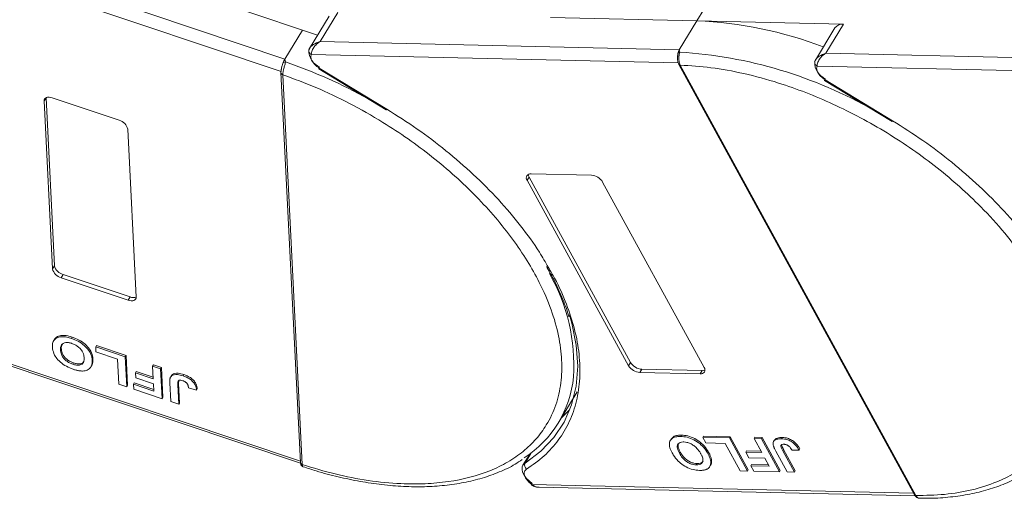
# Model space of a CAD drawing. Header units: millimetres. Extents: x -956 to 636, y -192 to 923.
# Tile 45 of 75: x 163 to 238, y 692 to 728. Entities that reach past the tile are written whole.
import ezdxf

# ---------------------------------------------------------------- set-up
doc = ezdxf.new("R2010")
doc.units = ezdxf.units.MM

msp = doc.modelspace()

# ---------------------------------------------------------------- linework, layer by layer
at = {"color": 7, "linetype": 'Continuous', "lineweight": 15}
for p, q in [((182.806, 725.124), (152.49, 735.307)), ((151.502, 734.598), (182.509, 724.183)), ((171.784, 731.487), (184.151, 727.334)), ((214.172, 728.04), (215.666, 730.495)), ((185.481, 726.458), (186.825, 728.668)), ((186.174, 728.391), (184.68, 725.935)), ((203.017, 728.296), (214.172, 728.04)), ((214.172, 728.04), (212.827, 725.83)), ((225.327, 727.784), (214.172, 728.04)), ((223.982, 725.575), (225.327, 727.784)), ((184.151, 727.334), (182.806, 725.124)), ((184.151, 727.334), (185.286, 726.931)), ((224.676, 727.507), (223.181, 725.051)), ((212.827, 725.83), (185.481, 726.458)), ((184.695, 725.959), (184.625, 725.785)), ((184.815, 725.477), (212.74, 724.837)), ((212.827, 725.83), (212.857, 725.655)), ((251.329, 724.947), (223.982, 725.575)), ((182.806, 725.124), (182.85, 724.902)), ((223.197, 725.076), (223.126, 724.902)), ((182.507, 724.104), (182.507, 724.09)), ((182.507, 724.088), (183.987, 694.395)), ((185.383, 724.382), (190.524, 721.254)), ((185.417, 724.437), (190.558, 721.31)), ((212.79, 724.711), (230.723, 691.933)), ((212.901, 724.659), (212.901, 724.658)), ((212.901, 724.658), (230.834, 691.88)), ((223.317, 724.594), (251.241, 723.953)), ((182.648, 723.93), (182.648, 723.929)), ((182.648, 723.929), (184.128, 694.235)), ((223.885, 723.499), (229.026, 720.371)), ((223.918, 723.554), (229.059, 720.426)), ((164.477, 721.93), (164.626, 722.175)), ((165.114, 709.138), (164.477, 721.93)), ((164.626, 722.175), (165.264, 709.384)), ((165.091, 722.173), (170.188, 720.461)), ((170.847, 719.79), (171.485, 706.998)), ((201.244, 715.888), (201.393, 716.133)), ((208.969, 701.767), (201.244, 715.888)), ((201.393, 716.133), (209.119, 702.013)), ((201.543, 716.379), (206.14, 716.274)), ((206.99, 715.756), (214.716, 701.635)), ((165.264, 709.384), (165.114, 709.138)), ((165.924, 708.713), (165.774, 708.467)), ((170.871, 706.756), (165.774, 708.467)), ((165.924, 708.713), (171.02, 707.001)), ((171.02, 707.001), (170.871, 706.756)), ((183.982, 694.49), (151.718, 705.328)), ((152.036, 705.07), (183.997, 694.334)), ((165.264, 703.759), (165.218, 703.683)), ((166.562, 703.846), (166.622, 703.944)), ((165.216, 703.68), (165.204, 703.661)), ((165.727, 702.967), (165.787, 703.065)), ((168.405, 703.198), (168.465, 703.296)), ((168.405, 703.198), (170.651, 702.443)), ((168.424, 702.817), (168.405, 703.198)), ((168.465, 703.296), (170.711, 702.542)), ((168.195, 702.277), (168.135, 702.179)), ((170.058, 702.269), (168.424, 702.817)), ((170.153, 700.365), (170.058, 702.269)), ((170.711, 702.542), (170.651, 702.443)), ((170.651, 702.443), (170.765, 700.159)), ((170.711, 702.542), (170.825, 700.257)), ((166.661, 701.883), (166.721, 701.982)), ((168.049, 701.691), (168.109, 701.789)), ((172.734, 701.744), (172.794, 701.842)), ((172.734, 701.744), (173.347, 701.538)), ((172.782, 700.778), (172.734, 701.744)), ((172.794, 701.842), (173.406, 701.636)), ((173.406, 701.636), (173.347, 701.538)), ((173.347, 701.538), (173.46, 699.254)), ((173.406, 701.636), (173.52, 699.352)), ((209.119, 702.013), (208.969, 701.767)), ((209.969, 701.495), (209.82, 701.25)), ((209.969, 701.495), (214.566, 701.39)), ((171.494, 701.328), (171.435, 701.23)), ((171.454, 700.849), (171.435, 701.23)), ((171.435, 701.23), (172.782, 700.778)), ((172.801, 700.397), (171.454, 700.849)), ((171.494, 701.328), (172.776, 700.898)), ((174.173, 701.024), (174.114, 700.926)), ((175.116, 701.091), (175.056, 700.993)), ((214.417, 701.144), (209.82, 701.25)), ((214.566, 701.39), (214.417, 701.144)), ((170.765, 700.159), (170.153, 700.365)), ((170.825, 700.257), (170.765, 700.159)), ((171.337, 700.46), (171.277, 700.362)), ((171.296, 699.981), (171.277, 700.362)), ((171.277, 700.362), (172.829, 699.84)), ((171.337, 700.46), (172.823, 699.961)), ((172.829, 699.84), (172.801, 700.397)), ((174.114, 699.034), (174.042, 700.474)), ((174.653, 700.307), (174.712, 700.405)), ((174.653, 700.307), (174.726, 698.829)), ((174.732, 700.623), (174.712, 700.405)), ((174.712, 700.405), (174.786, 698.927)), ((175.467, 700.077), (176.078, 699.901)), ((176.138, 699.999), (176.078, 699.901)), ((173.46, 699.254), (171.296, 699.981)), ((173.52, 699.352), (173.46, 699.254)), ((203.611, 697.389), (205.061, 699.77)), ((174.726, 698.829), (174.114, 699.034)), ((174.786, 698.927), (174.726, 698.829)), ((212.934, 696.38), (212.994, 696.478)), ((214.613, 696.31), (214.673, 696.408)), ((214.613, 696.31), (216.639, 696.263)), ((214.843, 695.889), (214.613, 696.31)), ((214.673, 696.408), (216.699, 696.361)), ((216.699, 696.361), (216.639, 696.263)), ((216.639, 696.263), (218.019, 693.741)), ((216.699, 696.361), (218.079, 693.84)), ((218.518, 696.22), (218.578, 696.318)), ((218.578, 696.318), (219.13, 696.305)), ((219.13, 696.305), (219.07, 696.207)), ((219.13, 696.305), (220.51, 693.784)), ((220.656, 696.302), (220.596, 696.204)), ((212.203, 696.178), (212.143, 696.08)), ((216.317, 695.855), (214.843, 695.889)), ((217.466, 693.754), (216.317, 695.855)), ((218.518, 696.22), (219.07, 696.207)), ((219.102, 695.153), (218.518, 696.22)), ((219.07, 696.207), (220.45, 693.686)), ((220.069, 696.094), (220.009, 695.996)), ((201.438, 695.038), (200.923, 694.191)), ((201.086, 694.354), (201.556, 695.126)), ((201.345, 694.97), (201.396, 694.969)), ((212.84, 695.097), (212.899, 695.195)), ((215.06, 695.169), (215, 695.071)), ((217.946, 695.279), (217.886, 695.181)), ((218.116, 694.761), (217.886, 695.181)), ((217.886, 695.181), (219.102, 695.153)), ((217.946, 695.279), (219.046, 695.254)), ((219.332, 694.733), (218.116, 694.761)), ((221.039, 693.672), (220.17, 695.262)), ((220.699, 695.292), (220.759, 695.39)), ((220.699, 695.292), (221.592, 693.659)), ((220.759, 695.39), (221.652, 693.758)), ((221.409, 695.324), (221.944, 695.343)), ((222.004, 695.441), (221.944, 695.343)), ((184.128, 694.235), (184.128, 694.234)), ((214.12, 694.214), (214.18, 694.312)), ((215.145, 694.09), (215.205, 694.188)), ((215.282, 694.531), (215.222, 694.433)), ((218.328, 694.249), (218.268, 694.151)), ((218.498, 693.73), (218.268, 694.151)), ((218.268, 694.151), (219.668, 694.119)), ((218.328, 694.249), (219.612, 694.219)), ((219.668, 694.119), (219.332, 694.733)), ((218.019, 693.741), (217.466, 693.754)), ((218.079, 693.84), (218.019, 693.741)), ((220.45, 693.686), (218.498, 693.73)), ((220.51, 693.784), (220.45, 693.686)), ((221.592, 693.659), (221.039, 693.672)), ((221.652, 693.758), (221.592, 693.659)), ((230.655, 692.057), (201.609, 692.724)), ((202.165, 692.505), (230.783, 691.848)), ((230.834, 691.88), (230.835, 691.878))]:
    msp.add_line(p, q, dxfattribs=at)
at = {"color": 7, "linetype": 'Continuous', "lineweight": 15, "flags": 128}
for points in [[(185.417, 724.437), (185.399, 724.408), (185.388, 724.39), (185.383, 724.382), (185.383, 724.382)], [(223.918, 723.554), (223.901, 723.525), (223.889, 723.506), (223.885, 723.499), (223.885, 723.499)], [(164.477, 721.93), (164.485, 722.015), (164.517, 722.089), (164.572, 722.148), (164.647, 722.19), (164.741, 722.215), (164.849, 722.22), (164.967, 722.206), (165.091, 722.173)], [(190.558, 721.31), (190.54, 721.28), (190.529, 721.262), (190.524, 721.255), (190.524, 721.254)], [(229.059, 720.426), (229.041, 720.397), (229.03, 720.378), (229.026, 720.371), (229.026, 720.371)], [(171.485, 706.998), (171.477, 706.913), (171.445, 706.84), (171.39, 706.781), (171.314, 706.738), (171.221, 706.714), (171.113, 706.708), (170.994, 706.723), (170.871, 706.756)], [(204.459, 705.641), (204.64, 705.016), (204.98, 703.343), (205.093, 701.735), (204.976, 700.211), (204.632, 698.785), (204.064, 697.474), (203.278, 696.29), (202.282, 695.246), (201.086, 694.354)], [(203.833, 697.753), (203.87, 697.786), (204.503, 698.427)], [(201.637, 692.806), (201.387, 692.994), (201.174, 693.204), (201.009, 693.428), (200.9, 693.653), (200.853, 693.869), (200.869, 694.064), (200.923, 694.191)], [(200.923, 694.191), (200.948, 694.228), (201.086, 694.354)], [(201.609, 692.724), (201.589, 692.697), (201.574, 692.68), (201.567, 692.674), (201.567, 692.68), (201.574, 692.697), (201.589, 692.724), (201.61, 692.761), (201.637, 692.806)]]:
    msp.add_lwpolyline(points, dxfattribs=at)
at = {"color": 7, "linetype": 'Continuous', "lineweight": 15}
for centre, radius, start, end in [((212.91, 697.755), 30.311, 68.97091, 87.61491), ((225.234, 727.098), 0.692, 82.29579, 143.75946), ((184.864, 725.772), 0.24, 148.89078, 176.84469), ((184.971, 725.787), 0.347, 180.29447, 243.27622), ((185.991, 725.766), 1.364, 177.9781, 247.11934), ((212.92, 725.441), 0.223, 106.23049, 154.5199), ((210.754, 691.833), 33.888, 60.09182, 86.44113), ((182.861, 724.582), 0.32, 91.90358, 127.33888), ((170.235, 688.168), 38.84, 60.85695, 71.04563), ((224.492, 724.882), 1.364, 177.9781, 247.11934), ((223.443, 724.88), 0.313, 154.88341, 246.17618), ((182.693, 724.112), 0.188, 186.92817, 256.1565), ((182.694, 724.111), 0.188, 187.01815, 256.10967), ((212.89, 724.78), 0.121, 213.6444, 275.03728), ((212.892, 724.781), 0.124, 214.37766, 274.3082), ((169.954, 719.571), 0.92, 13.78253, 75.26861), ((201.486, 716.077), 0.307, 79.47957, 217.89689), ((201.779, 716.363), 0.449, 182.97477, 210.78742), ((206.066, 715.194), 1.082, 31.28833, 86.07738), ((166.008, 709.357), 0.92, 193.78253, 255.26861), ((166.158, 709.603), 0.92, 193.78253, 255.26861), ((190.778, 701.813), 14.018, 356.34049, 29.85019), ((171.263, 707.564), 0.613, 246.67066, 291.30185), ((209.894, 702.329), 1.082, 211.28833, 266.07738), ((210.043, 702.575), 1.082, 211.28833, 266.07738), ((214.473, 701.447), 0.307, 259.47957, 37.89689), ((196.551, 701.685), 8.252, 302.75771, 354.67042), ((214.593, 701.838), 0.449, 266.58142, 294.38722), ((184.173, 694.418), 0.188, 187.01909, 256.10904), ((184.174, 694.417), 0.188, 186.93746, 256.07683), ((201.435, 694.189), 0.386, 154.63164, 231.84459), ((230.825, 692.003), 0.124, 214.37766, 274.3082), ((230.826, 692.002), 0.124, 214.42362, 274.2689)]:
    msp.add_arc(centre, radius, start, end, dxfattribs=at)
for points, knots in [([(184.659, 725.896), (184.69, 725.947), (184.76, 726.059), (185.019, 726.282), (185.3, 726.389), (185.481, 726.458)], [0, 0, 0, 0, 0.227063, 0.501587, 1, 1, 1, 1]), ([(185.481, 726.458), (185.387, 726.393), (185.199, 726.262), (184.981, 725.997), (184.836, 725.714), (184.822, 725.553), (184.815, 725.477)], [0, 0, 0, 0, 0.251519, 0.501784, 0.765632, 1, 1, 1, 1]), ([(212.701, 725.324), (212.702, 725.381), (212.703, 725.454), (212.716, 725.523), (212.719, 725.537)], [0, 0, 0, 0, 0.789595, 1, 1, 1, 1]), ([(212.857, 725.655), (212.851, 725.626), (212.837, 725.562), (212.813, 725.442), (212.796, 725.306), (212.788, 725.142), (212.8, 724.972), (212.837, 724.798), (212.878, 724.708), (212.901, 724.659)], [0, 0, 0, 0, 0.111997, 0.244844, 0.369168, 0.500899, 0.687533, 0.828138, 1, 1, 1, 1]), ([(223.16, 725.012), (223.192, 725.063), (223.261, 725.176), (223.52, 725.398), (223.801, 725.505), (223.982, 725.575)], [0, 0, 0, 0, 0.227063, 0.501587, 1, 1, 1, 1]), ([(223.982, 725.575), (223.888, 725.509), (223.7, 725.379), (223.482, 725.114), (223.337, 724.83), (223.323, 724.67), (223.317, 724.594)], [0, 0, 0, 0, 0.251519, 0.501784, 0.765632, 1, 1, 1, 1]), ([(182.53, 724.176), (182.531, 724.233), (182.532, 724.347), (182.577, 724.568), (182.628, 724.735), (182.662, 724.822), (182.667, 724.836)], [0, 0, 0, 0, 0.313357, 0.626713, 0.94007, 1, 1, 1, 1]), ([(182.85, 724.902), (182.844, 724.869), (182.831, 724.798), (182.796, 724.675), (182.756, 724.539), (182.712, 724.38), (182.674, 724.219), (182.649, 724.056), (182.649, 723.975), (182.648, 723.93)], [0, 0, 0, 0, 0.111997, 0.244844, 0.369168, 0.500899, 0.687533, 0.828138, 1, 1, 1, 1]), ([(212.7, 725.391), (212.691, 725.282), (212.678, 725.112), (212.716, 724.873), (212.765, 724.767), (212.789, 724.713)], [0, 0, 0, 0, 0.472653, 0.733055, 1, 1, 1, 1]), ([(182.575, 724.544), (182.557, 724.47), (182.53, 724.355), (182.507, 724.203), (182.507, 724.131), (182.507, 724.093)], [0, 0, 0, 0, 0.468492, 0.725761, 1, 1, 1, 1]), ([(212.901, 724.658), (213.673, 724.61), (215.238, 724.513), (217.755, 724.05), (220.181, 723.394), (222.456, 722.592), (224.543, 721.708), (226.615, 720.68), (229.325, 719.128), (231.883, 717.345), (234.197, 715.399), (235.939, 713.739), (237.622, 711.88), (239.152, 709.854), (240.388, 707.844), (241.348, 705.84), (242.024, 703.833), (242.359, 702.005), (242.411, 700.385), (242.249, 698.972), (241.874, 697.645), (241.088, 696.015), (239.894, 694.635), (238.343, 693.554), (236.899, 692.837), (235.138, 692.277), (233.07, 691.919), (231.572, 691.893), (230.834, 691.88)], [0, 0, 0, 0, 0.038862, 0.078912, 0.120068, 0.152227, 0.184382, 0.217215, 0.250043, 0.315618, 0.347778, 0.379932, 0.421093, 0.461142, 0.5, 0.538863, 0.578912, 0.620068, 0.652227, 0.684382, 0.717215, 0.750043, 0.815618, 0.847778, 0.879932, 0.921093, 0.96114, 1, 1, 1, 1]), ([(182.648, 723.929), (183.486, 723.62), (185.187, 722.994), (187.747, 721.768), (190.095, 720.438), (192.191, 719.058), (194.029, 717.686), (195.769, 716.218), (197.926, 714.149), (199.781, 711.97), (201.27, 709.762), (202.281, 707.962), (203.112, 706.041), (203.676, 704.055), (203.92, 702.185), (203.857, 700.419), (203.475, 698.751), (202.81, 697.332), (201.948, 696.161), (200.963, 695.215), (199.788, 694.404), (197.98, 693.524), (195.857, 692.969), (193.502, 692.752), (191.475, 692.756), (189.181, 692.985), (186.659, 693.467), (184.963, 693.982), (184.128, 694.235)], [0, 0, 0, 0, 0.038862, 0.078912, 0.120068, 0.152227, 0.184382, 0.217215, 0.250043, 0.315618, 0.347778, 0.379932, 0.421093, 0.461142, 0.5, 0.538863, 0.578912, 0.620068, 0.652227, 0.684382, 0.717215, 0.750043, 0.815618, 0.847778, 0.879932, 0.921093, 0.96114, 1, 1, 1, 1]), ([(190.558, 721.31), (191.338, 720.815), (192.898, 719.824), (195.105, 718.147), (197.183, 716.346), (199.092, 714.426), (200.771, 712.437), (202.035, 710.705), (202.631, 709.646), (202.845, 709.265)], [0, 0, 0, 0, 0.149567, 0.299144, 0.452293, 0.606501, 0.760709, 0.913858, 1, 1, 1, 1]), ([(229.059, 720.426), (229.839, 719.931), (231.4, 718.941), (233.607, 717.263), (235.684, 715.462), (237.593, 713.543), (239.272, 711.554), (240.537, 709.822), (241.132, 708.763), (241.347, 708.381)], [0, 0, 0, 0, 0.149567, 0.299144, 0.452293, 0.606501, 0.760709, 0.913858, 1, 1, 1, 1]), ([(202.845, 709.265), (203.014, 708.984), (203.578, 708.042), (204.265, 706.444), (204.902, 704.504), (205.242, 702.612), (205.297, 700.79), (205.048, 699.067), (204.5, 697.485), (203.664, 696.084), (202.583, 694.858), (201.659, 694.209), (201.197, 693.885)], [0, 0, 0, 0, 0.044474, 0.14937, 0.254252, 0.359148, 0.466545, 0.574685, 0.682825, 0.790222, 0.895108, 1, 1, 1, 1]), ([(202.707, 709.334), (202.891, 709.014), (203.341, 708.227), (203.894, 706.982), (204.283, 706.016), (204.414, 705.525), (204.425, 705.484)], [0, 0, 0, 0, 0.246456, 0.605605, 0.966644, 1, 1, 1, 1]), ([(165.114, 703.184), (165.113, 703.244), (165.11, 703.425), (165.186, 703.688), (165.421, 703.906), (165.775, 703.997), (166.178, 703.963), (166.446, 703.881), (166.562, 703.846)], [0, 0, 0, 0, 0.101888, 0.307343, 0.492963, 0.678647, 0.860791, 1, 1, 1, 1]), ([(165.269, 703.756), (165.271, 703.764), (165.302, 703.869), (165.49, 703.999), (165.833, 704.096), (166.238, 704.061), (166.506, 703.979), (166.622, 703.944)], [0, 0, 0, 0, 0.021339, 0.283602, 0.545958, 0.803311, 1, 1, 1, 1]), ([(166.562, 703.846), (166.647, 703.815), (166.905, 703.723), (167.329, 703.495), (167.737, 703.138), (168.024, 702.723), (168.118, 702.405), (168.132, 702.22), (168.135, 702.179)], [0, 0, 0, 0, 0.102171, 0.30922, 0.51365, 0.692275, 0.932413, 1, 1, 1, 1]), ([(166.622, 703.944), (166.707, 703.914), (166.964, 703.821), (167.389, 703.593), (167.796, 703.236), (168.083, 702.821), (168.178, 702.503), (168.192, 702.318), (168.195, 702.277)], [0, 0, 0, 0, 0.102171, 0.30922, 0.51365, 0.692275, 0.932413, 1, 1, 1, 1]), ([(166.688, 701.5), (166.603, 701.531), (166.345, 701.623), (165.924, 701.852), (165.519, 702.207), (165.23, 702.622), (165.132, 702.947), (165.117, 703.138), (165.114, 703.184)], [0, 0, 0, 0, 0.101398, 0.306996, 0.506144, 0.685262, 0.924557, 1, 1, 1, 1]), ([(165.727, 702.967), (165.726, 703.027), (165.725, 703.196), (165.803, 703.405), (166.014, 703.522), (166.249, 703.547), (166.451, 703.507), (166.561, 703.471), (166.582, 703.465)], [0, 0, 0, 0, 0.15859, 0.447239, 0.620381, 0.793575, 0.961295, 1, 1, 1, 1]), ([(165.787, 703.065), (165.784, 703.127), (165.778, 703.26), (165.839, 703.363), (165.871, 703.419)], [0, 0, 0, 0, 0.459227, 1, 1, 1, 1]), ([(166.721, 701.982), (166.635, 702.014), (166.462, 702.08), (166.214, 702.239), (166.009, 702.437), (165.847, 702.699), (165.798, 702.908), (165.788, 703.04), (165.787, 703.065)], [0, 0, 0, 0, 0.160292, 0.321922, 0.490761, 0.657569, 0.933883, 1, 1, 1, 1]), ([(166.582, 703.465), (166.668, 703.432), (166.841, 703.365), (167.087, 703.201), (167.3, 702.995), (167.47, 702.716), (167.514, 702.507), (167.522, 702.383), (167.523, 702.37)], [0, 0, 0, 0, 0.15971, 0.320429, 0.491074, 0.67705, 0.96629, 1, 1, 1, 1]), ([(166.661, 701.883), (166.575, 701.916), (166.403, 701.981), (166.154, 702.141), (165.95, 702.339), (165.787, 702.601), (165.738, 702.81), (165.729, 702.942), (165.727, 702.967)], [0, 0, 0, 0, 0.160292, 0.321922, 0.490761, 0.657569, 0.933883, 1, 1, 1, 1]), ([(167.523, 702.37), (167.524, 702.31), (167.525, 702.158), (167.461, 701.965), (167.289, 701.836), (167.066, 701.797), (166.844, 701.827), (166.708, 701.869), (166.661, 701.883)], [0, 0, 0, 0, 0.158617, 0.400864, 0.573059, 0.745486, 0.912985, 1, 1, 1, 1]), ([(168.195, 702.277), (168.196, 702.247), (168.198, 702.186), (168.194, 702.095), (168.183, 702.003), (168.161, 701.911), (168.137, 701.839), (168.115, 701.802), (168.108, 701.79)], [0, 0, 0, 0, 0.171032, 0.342376, 0.531815, 0.72208, 0.915654, 1, 1, 1, 1]), ([(167.354, 701.364), (167.315, 701.366), (167.237, 701.37), (167.121, 701.387), (167.01, 701.409), (166.904, 701.435), (166.796, 701.465), (166.724, 701.488), (166.688, 701.5)], [0, 0, 0, 0, 0.185429, 0.37219, 0.527708, 0.683877, 0.841678, 1, 1, 1, 1]), ([(167.509, 702.112), (167.503, 702.093), (167.478, 702.016), (167.344, 701.937), (167.127, 701.894), (166.903, 701.925), (166.767, 701.967), (166.721, 701.982)], [0, 0, 0, 0, 0.0881313, 0.3502083, 0.6126362, 0.8675659, 1, 1, 1, 1]), ([(168.022, 701.646), (167.986, 701.604), (167.915, 701.521), (167.722, 701.41), (167.524, 701.363), (167.372, 701.364), (167.354, 701.364)], [0, 0, 0, 0, 0.250896, 0.502166, 0.940512, 1, 1, 1, 1]), ([(168.135, 702.179), (168.136, 702.149), (168.139, 702.088), (168.134, 701.997), (168.123, 701.904), (168.102, 701.813), (168.078, 701.741), (168.055, 701.704), (168.048, 701.692)], [0, 0, 0, 0, 0.171032, 0.342376, 0.531815, 0.72208, 0.915654, 1, 1, 1, 1]), ([(174.042, 700.474), (174.041, 700.505), (174.039, 700.565), (174.04, 700.646), (174.046, 700.715), (174.055, 700.774), (174.067, 700.832), (174.082, 700.868), (174.09, 700.885)], [0, 0, 0, 0, 0.20827, 0.416707, 0.561481, 0.706573, 0.852825, 1, 1, 1, 1]), ([(174.09, 700.885), (174.122, 700.931), (174.185, 701.021), (174.371, 701.095), (174.662, 701.109), (174.908, 701.036), (175.056, 700.993)], [0, 0, 0, 0, 0.20646, 0.413515, 0.645211, 1, 1, 1, 1]), ([(174.15, 700.984), (174.181, 701.029), (174.244, 701.119), (174.431, 701.193), (174.722, 701.207), (174.968, 701.135), (175.116, 701.091)], [0, 0, 0, 0, 0.20646, 0.413515, 0.645211, 1, 1, 1, 1]), ([(175.056, 700.993), (175.142, 700.961), (175.336, 700.89), (175.627, 700.72), (175.863, 700.495), (176.037, 700.208), (176.062, 700.022), (176.078, 699.901)], [0, 0, 0, 0, 0.155292, 0.353145, 0.543243, 0.704067, 1, 1, 1, 1]), ([(175.116, 701.091), (175.202, 701.06), (175.396, 700.989), (175.687, 700.818), (175.923, 700.593), (176.097, 700.307), (176.122, 700.12), (176.138, 699.999)], [0, 0, 0, 0, 0.155292, 0.353145, 0.543243, 0.704067, 1, 1, 1, 1]), ([(174.653, 700.307), (174.651, 700.368), (174.649, 700.472), (174.674, 700.589), (174.728, 700.651), (174.801, 700.67), (174.905, 700.665), (174.986, 700.64), (175.036, 700.625)], [0, 0, 0, 0, 0.292027, 0.504854, 0.613905, 0.723685, 0.829816, 1, 1, 1, 1]), ([(175.036, 700.625), (175.062, 700.616), (175.116, 700.596), (175.187, 700.558), (175.248, 700.518), (175.295, 700.477), (175.337, 700.434), (175.359, 700.404), (175.37, 700.389)], [0, 0, 0, 0, 0.202387, 0.410907, 0.557829, 0.709472, 0.853224, 1, 1, 1, 1]), ([(175.37, 700.389), (175.383, 700.368), (175.409, 700.326), (175.429, 700.268), (175.444, 700.216), (175.454, 700.169), (175.462, 700.123), (175.465, 700.092), (175.467, 700.077)], [0, 0, 0, 0, 0.193806, 0.393127, 0.544069, 0.695412, 0.847613, 1, 1, 1, 1]), ([(212.281, 695.122), (212.246, 695.189), (212.141, 695.392), (212.046, 695.712), (212.088, 696.041), (212.289, 696.269), (212.594, 696.374), (212.831, 696.378), (212.934, 696.38)], [0, 0, 0, 0, 0.101888, 0.307343, 0.492963, 0.678647, 0.860791, 1, 1, 1, 1]), ([(212.214, 696.17), (212.26, 696.235), (212.362, 696.381), (212.656, 696.471), (212.892, 696.476), (212.994, 696.478)], [0, 0, 0, 0, 0.3159769, 0.7036842, 1, 1, 1, 1]), ([(212.934, 696.38), (213.012, 696.376), (213.248, 696.364), (213.68, 696.259), (214.172, 696.004), (214.612, 695.641), (214.86, 695.318), (214.975, 695.115), (215, 695.071)], [0, 0, 0, 0, 0.102171, 0.30922, 0.51365, 0.692275, 0.932413, 1, 1, 1, 1]), ([(212.994, 696.478), (213.072, 696.474), (213.307, 696.462), (213.739, 696.357), (214.231, 696.102), (214.672, 695.739), (214.919, 695.416), (215.035, 695.213), (215.06, 695.169)], [0, 0, 0, 0, 0.102171, 0.30922, 0.51365, 0.692275, 0.932413, 1, 1, 1, 1]), ([(220.078, 696.089), (220.09, 696.113), (220.129, 696.193), (220.314, 696.289), (220.527, 696.297), (220.656, 696.302)], [0, 0, 0, 0, 0.148382, 0.484821, 1, 1, 1, 1]), ([(220.656, 696.302), (220.735, 696.298), (220.913, 696.287), (221.217, 696.2), (221.513, 696.031), (221.799, 695.772), (221.923, 695.571), (222.004, 695.441)], [0, 0, 0, 0, 0.155292, 0.353145, 0.543243, 0.704067, 1, 1, 1, 1]), ([(212.84, 695.097), (212.805, 695.164), (212.709, 695.353), (212.645, 695.615), (212.728, 695.822), (212.881, 695.933), (213.048, 695.96), (213.147, 695.96), (213.165, 695.96)], [0, 0, 0, 0, 0.1585903, 0.4472388, 0.6203806, 0.7935748, 0.9612953, 1, 1, 1, 1]), ([(212.899, 695.195), (212.866, 695.262), (212.77, 695.45), (212.698, 695.704), (212.766, 695.835), (212.789, 695.877)], [0, 0, 0, 0, 0.271027, 0.764321, 1, 1, 1, 1]), ([(213.165, 695.96), (213.245, 695.953), (213.405, 695.94), (213.674, 695.844), (213.943, 695.688), (214.222, 695.436), (214.372, 695.218), (214.449, 695.081), (214.457, 695.067)], [0, 0, 0, 0, 0.15971, 0.320429, 0.491074, 0.67705, 0.96629, 1, 1, 1, 1]), ([(219.97, 695.74), (219.967, 695.802), (219.96, 695.926), (220.051, 696.074), (220.25, 696.194), (220.466, 696.2), (220.596, 696.204)], [0, 0, 0, 0, 0.20646, 0.413515, 0.645211, 1, 1, 1, 1]), ([(220.17, 695.262), (220.152, 695.295), (220.116, 695.363), (220.071, 695.453), (220.035, 695.533), (220.009, 695.602), (219.984, 695.672), (219.975, 695.717), (219.97, 695.74)], [0, 0, 0, 0, 0.20827, 0.416707, 0.561481, 0.706573, 0.852825, 1, 1, 1, 1]), ([(220.699, 695.292), (220.664, 695.359), (220.603, 695.475), (220.554, 695.615), (220.557, 695.704), (220.598, 695.752), (220.675, 695.782), (220.747, 695.784), (220.791, 695.785)], [0, 0, 0, 0, 0.292027, 0.504854, 0.613905, 0.723685, 0.829816, 1, 1, 1, 1]), ([(220.596, 696.204), (220.675, 696.2), (220.853, 696.189), (221.157, 696.102), (221.453, 695.933), (221.74, 695.674), (221.864, 695.473), (221.944, 695.343)], [0, 0, 0, 0, 0.155292, 0.353145, 0.543243, 0.704067, 1, 1, 1, 1]), ([(220.628, 695.799), (220.624, 695.794), (220.607, 695.768), (220.638, 695.626), (220.706, 695.493), (220.759, 695.39)], [0, 0, 0, 0, 0.05409, 0.269563, 1, 1, 1, 1]), ([(220.791, 695.785), (220.815, 695.783), (220.864, 695.781), (220.936, 695.763), (221.003, 695.739), (221.059, 695.711), (221.113, 695.677), (221.146, 695.652), (221.163, 695.639)], [0, 0, 0, 0, 0.202387, 0.410907, 0.557829, 0.709472, 0.853224, 1, 1, 1, 1]), ([(221.163, 695.639), (221.184, 695.62), (221.226, 695.582), (221.274, 695.524), (221.314, 695.471), (221.348, 695.422), (221.379, 695.373), (221.399, 695.34), (221.409, 695.324)], [0, 0, 0, 0, 0.193806, 0.393127, 0.544069, 0.695412, 0.847613, 1, 1, 1, 1]), ([(214.357, 693.794), (214.279, 693.798), (214.043, 693.81), (213.613, 693.917), (213.124, 694.17), (212.683, 694.533), (212.428, 694.863), (212.309, 695.072), (212.281, 695.122)], [0, 0, 0, 0, 0.101398, 0.306996, 0.506144, 0.685262, 0.924557, 1, 1, 1, 1]), ([(214.12, 694.214), (214.04, 694.22), (213.881, 694.232), (213.614, 694.322), (213.355, 694.471), (213.091, 694.707), (212.937, 694.925), (212.855, 695.069), (212.84, 695.097)], [0, 0, 0, 0, 0.160292, 0.321922, 0.490761, 0.657569, 0.933883, 1, 1, 1, 1]), ([(214.18, 694.312), (214.1, 694.318), (213.94, 694.33), (213.673, 694.421), (213.415, 694.57), (213.151, 694.806), (212.997, 695.023), (212.915, 695.167), (212.899, 695.195)], [0, 0, 0, 0, 0.160292, 0.321922, 0.490761, 0.657569, 0.933883, 1, 1, 1, 1]), ([(214.457, 695.067), (214.491, 694.999), (214.579, 694.83), (214.643, 694.59), (214.593, 694.385), (214.458, 694.261), (214.282, 694.215), (214.161, 694.214), (214.12, 694.214)], [0, 0, 0, 0, 0.158617, 0.400864, 0.573059, 0.745486, 0.912985, 1, 1, 1, 1]), ([(215, 695.071), (215.018, 695.037), (215.054, 694.97), (215.103, 694.866), (215.148, 694.758), (215.185, 694.648), (215.213, 694.538), (215.219, 694.468), (215.222, 694.433)], [0, 0, 0, 0, 0.15395, 0.308181, 0.478699, 0.649961, 0.824203, 1, 1, 1, 1]), ([(215.06, 695.169), (215.078, 695.135), (215.114, 695.068), (215.163, 694.964), (215.208, 694.856), (215.245, 694.746), (215.272, 694.636), (215.279, 694.566), (215.282, 694.531)], [0, 0, 0, 0, 0.15395, 0.308181, 0.478699, 0.649961, 0.824203, 1, 1, 1, 1]), ([(183.987, 694.397), (183.991, 694.355), (184, 694.271), (184.051, 694.169), (184.119, 694.095), (184.176, 694.071), (184.203, 694.059)], [0, 0, 0, 0, 0.279958, 0.547762, 0.791244, 1, 1, 1, 1]), ([(184.128, 694.234), (184.133, 694.197), (184.141, 694.129), (184.168, 694.074), (184.192, 694.069), (184.201, 694.068)], [0, 0, 0, 0, 0.431108, 0.783831, 1, 1, 1, 1]), ([(184.201, 694.07), (184.531, 693.961), (185.419, 693.666), (186.866, 693.29), (188.539, 692.937), (190.203, 692.692), (191.841, 692.556), (193.437, 692.535), (194.977, 692.632), (196.449, 692.85), (197.844, 693.19), (199.143, 693.66), (200.157, 694.133), (200.686, 694.496), (200.861, 694.615)], [0, 0, 0, 0, 0.050696, 0.136688, 0.224306, 0.313116, 0.402817, 0.493214, 0.584194, 0.675708, 0.767772, 0.860481, 0.954019, 1, 1, 1, 1]), ([(214.634, 694.489), (214.596, 694.445), (214.52, 694.356), (214.342, 694.314), (214.221, 694.313), (214.18, 694.312)], [0, 0, 0, 0, 0.398189, 0.794249, 1, 1, 1, 1]), ([(215.222, 694.433), (215.221, 694.373), (215.218, 694.254), (215.144, 694.061), (215.03, 693.937), (214.921, 693.885), (214.908, 693.879)], [0, 0, 0, 0, 0.250896, 0.502166, 0.940512, 1, 1, 1, 1]), ([(215.282, 694.531), (215.279, 694.472), (215.273, 694.355), (215.248, 694.236), (215.205, 694.194), (215.201, 694.191)], [0, 0, 0, 0, 0.478395, 0.957504, 1, 1, 1, 1]), ([(201.197, 693.885), (201.153, 693.85), (201.066, 693.779), (201.013, 693.619), (201.022, 693.433), (201.084, 693.299), (201.114, 693.233)], [0, 0, 0, 0, 0.2455128, 0.5, 0.7544872, 1, 1, 1, 1]), ([(214.908, 693.879), (214.88, 693.867), (214.822, 693.843), (214.729, 693.822), (214.638, 693.806), (214.548, 693.797), (214.454, 693.792), (214.389, 693.793), (214.357, 693.794)], [0, 0, 0, 0, 0.185429, 0.37219, 0.527708, 0.683877, 0.841678, 1, 1, 1, 1]), ([(231.109, 691.682), (231.382, 691.675), (232.193, 691.656), (233.476, 691.752), (234.951, 691.966), (236.345, 692.306), (237.645, 692.776), (238.657, 693.249), (239.185, 693.61), (239.358, 693.729)], [0, 0, 0, 0, 0.083579, 0.248214, 0.413815, 0.580411, 0.748174, 0.91744, 1, 1, 1, 1]), ([(201.566, 692.674), (201.666, 692.623), (201.855, 692.526), (202.065, 692.512), (202.164, 692.505)], [0, 0, 0, 0, 0.529898, 1, 1, 1, 1]), ([(201.609, 692.724), (201.691, 692.661), (201.855, 692.534), (202.061, 692.518), (202.165, 692.51)], [0, 0, 0, 0, 0.493587, 1, 1, 1, 1]), ([(230.723, 691.932), (230.747, 691.894), (230.796, 691.818), (230.895, 691.734), (231.005, 691.678), (231.079, 691.671), (231.116, 691.667)], [0, 0, 0, 0, 0.242484, 0.492478, 0.746362, 1, 1, 1, 1]), ([(230.835, 691.878), (230.862, 691.836), (230.912, 691.76), (231.007, 691.687), (231.072, 691.676), (231.108, 691.669)], [0, 0, 0, 0, 0.3548798, 0.6452342, 1, 1, 1, 1])]:
    msp.add_open_spline(points, degree=3, knots=knots, dxfattribs=at)
for points in [[(184.815, 725.477), (184.794, 725.404), (184.75, 725.256), (184.831, 725.071), (184.872, 724.978)], [(212.719, 725.537), (212.731, 725.592), (212.757, 725.701), (212.804, 725.787), (212.827, 725.83)], [(182.667, 724.836), (182.689, 724.889), (182.732, 724.995), (182.781, 725.081), (182.806, 725.124)], [(184.872, 724.978), (184.938, 724.878), (185.072, 724.677), (185.302, 724.517), (185.417, 724.437)], [(223.317, 724.594), (223.295, 724.52), (223.251, 724.373), (223.332, 724.187), (223.373, 724.095)], [(223.373, 724.095), (223.44, 723.994), (223.573, 723.793), (223.803, 723.634), (223.918, 723.554)], [(201.114, 693.233), (201.175, 693.14), (201.297, 692.954), (201.505, 692.8), (201.609, 692.724)]]:
    msp.add_open_spline(points, degree=3, dxfattribs=at)

doc.saveas('drawing.dxf')
